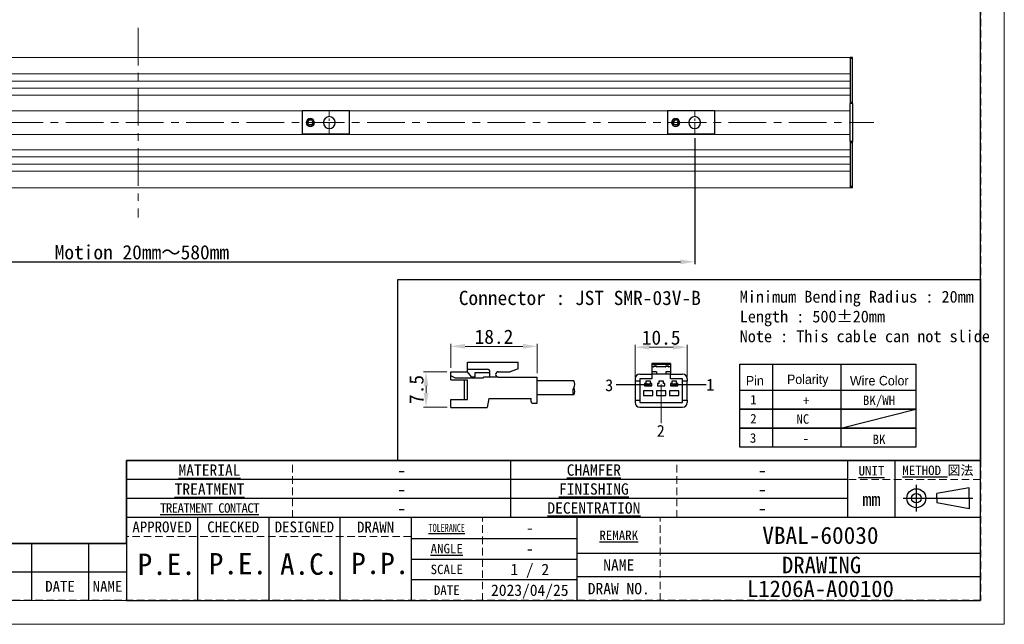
# Model space of a CAD drawing. Header units: millimetres. Extents: x -201 to 202, y 143 to 428.
# Tile 2 of 8: x -6 to 202, y 143 to 270. Entities that reach past the tile are written whole.
import ezdxf
from ezdxf.enums import TextEntityAlignment as Align

# ---------------------------------------------------------------- set-up
doc = ezdxf.new("R2010")
doc.units = ezdxf.units.MM
doc.header["$LTSCALE"] = 0.25
for name, pattern in [('CENTER', [50.8, 31.75, -6.35, 6.35, -6.35]), ('DASHED', [6, 3, -3]), ('HIDDEN', [9.525, 6.35, -3.175])]:
    doc.linetypes.add(name, pattern=pattern)
for name, color, linetype, lineweight in [('BASE', 7, 'Continuous', 20), ('CENTER', 1, 'CENTER', 15), ('DIMENSION', 6, 'Continuous', 9), ('TXT1', 5, 'Continuous', 15)]:
    doc.layers.add(name, color=color, linetype=linetype, lineweight=lineweight)
for name, color, linetype in [('CABLE 3P', 7, 'Continuous'), ('FORM', 7, 'Continuous'), ('LOCK NUT M6', 132, 'Continuous'), ('SIDE PANEL1', 1, 'Continuous')]:
    doc.layers.add(name, color=color, linetype=linetype)
doc.layers.add('EMPTY LINE', color=252, linetype='Continuous', lineweight=0, plot=False)
doc.styles.add('(TNK)aSS', font='txt', dxfattribs={"width": 0.75, "oblique": 15, "height": 3.5})
doc.styles.get("Standard").update_dxf_attribs({"font": 'arial.ttf'})
doc.styles.add('takachi1', font='txt', dxfattribs={"height": 2.5})
doc.styles.add('VS Standard', font='msgothic.ttc', dxfattribs={"height": 3})
doc.styles.add('VS Standard(小)', font='txt', dxfattribs={"height": 2.4})
doc.dimstyles.new('TMIZO', dxfattribs={"dimscale": 0, "dimtxt": 3.5, "dimasz": 3, "dimexe": 0.5, "dimexo": 0.8, "dimgap": 0.5, "dimtad": 3, "dimtoh": 1, "dimdec": 1, "dimrnd": 0.005, "dimdsep": 46, "dimtxsty": '(TNK)aSS', "dimcen": 0, "dimclrd": 5, "dimclre": 5, "dimclrt": 5, "dimaunit": 1, "dimadec": 0, "dimazin": 2, "dimtfac": 1, "dimtdec": 1, "dimtmove": 0, "dimatfit": 3, "dimfxl": 1, "dimtzin": 0, "dimlwd": -1, "dimlwe": -1, "dimarcsym": 0})
doc.dimstyles.new('VS Standard x1', dxfattribs={"dimtxt": 3, "dimasz": 3, "dimexe": 0.5, "dimexo": 0.8, "dimgap": 0.5, "dimtad": 3, "dimrnd": 0.0001, "dimzin": 9, "dimdsep": 46, "dimtxsty": 'VS Standard', "dimcen": 0, "dimaunit": 1, "dimadec": 0, "dimazin": 2, "dimtfac": 1, "dimtmove": 0, "dimatfit": 2, "dimfxl": 1, "dimtolj": 1, "dimtzin": 0, "dimarcsym": 0})

# ---------------------------------------------------------------- blocks, each defined once
blk = doc.blocks.new('表題欄金物用_ver2.0.0')
at = {"layer": 'FORM', "color": 0}
for p, q in [((-11, 40.5), (-191, 40.5)), ((-191, 40.5), (-191, 28.5)), ((-110, 28.49), (-110, 40.5)), ((-39, 28.49), (-39, 40.49)), ((-29, 28.49), (-29, 40.49)), ((-11, 28.5), (-11, 40.5)), ((-39, 36.5), (-191, 36.5)), ((-24.54, 35.38), (-24.54, 29.78)), ((-13.42, 34.8), (-20.21, 33.59)), ((-20.21, 32.58), (-20.21, 33.59)), ((-13.42, 32.58), (-13.42, 34.8)), ((-39, 32.5), (-191, 32.5)), ((-27.34, 32.58), (-12.62, 32.58)), ((-20.21, 32.58), (-20.21, 31.57)), ((-13.42, 30.35), (-20.21, 31.57)), ((-13.42, 32.58), (-13.42, 30.35)), ((-11, 28.5), (-191, 28.5)), ((-191, 28.5), (-191, 11)), ((-176, 28.5), (-176, 11)), ((-161, 28.5), (-161, 11)), ((-146, 28.5), (-146, 11)), ((-131, 28.5), (-131, 11)), ((-96, 11), (-96, 28.5)), ((-11, 11), (-11, 28.5)), ((-211, 23), (-272, 23)), ((-211, 23), (-211, 17)), ((-199, 23), (-211, 23)), ((-199, 23), (-199, 17)), ((-191, 23), (-199, 23)), ((-131, 24.12), (-96, 24.12)), ((-96, 21), (-11, 21)), ((-131, 19.75), (-96, 19.75)), ((-211, 17), (-272, 17)), ((-211, 17), (-211, 11)), ((-199, 17), (-211, 17)), ((-199, 17), (-199, 11)), ((-191, 17), (-199, 17)), ((-96, 15.38), (-131, 15.38)), ((-11, 16), (-96, 16)), ((-191, 11), (-11, 11))]:
    blk.add_line(p, q, dxfattribs=at)
at = {"layer": 'FORM', "color": 0, "linetype": 'HIDDEN', "lineweight": 9}
for p, q in [((-156, 28.49), (-156, 40.49)), ((-75, 28.49), (-75, 40.49)), ((-11, 36.5), (-39, 36.5)), ((-116, 11), (-116, 28.5)), ((-78.5, 11), (-78.5, 28.5)), ((-131, 24.5), (-191, 24.5))]:
    blk.add_line(p, q, dxfattribs=at)
at = {"layer": 'FORM', "color": 0, "lineweight": 15}
blk.add_line((-191, 11), (-286, 11), dxfattribs=at)
at = {"layer": 'FORM', "color": 0}
for radius in [2, 1]:
    blk.add_circle((-24.54, 32.58), radius, dxfattribs=at)
at = {"layer": 'FORM', "color": 0, "attachment_point": 5}
for s, insert, char_height, width, style in [('{\\LMATERIAL}', (-173.5, 38.5), 2.4, 36.5, 'VS Standard(小)'), ('{\\LCHAMFER}   ', (-92.5, 38.5), 2.4, 35, 'VS Standard(小)'), ('{\\LMETHOD} 図法', (-20, 38.35), 2, 20, 'VS Standard'), ('{\\LUNIT}', (-34, 38.35), 2, 20, 'VS Standard'), ('{\\LTREATMENT}', (-173.5, 34.5), 2.4, 36.5, 'VS Standard(小)'), ('{\\LFINISHING}', (-92.5, 34.5), 2.4, 35, 'VS Standard(小)'), ('mm', (-34, 32.35), 2.8, 20, 'VS Standard'), ('{\\T0.9;\\LTREATMENT CONTACT}', (-173.5, 30.5), 2, 36.5, 'VS Standard(小)'), ('{\\LDECENTRATION} ', (-92.5, 30.5), 2.4, 35, 'VS Standard(小)'), ('{\\fＭＳ ゴシック|b0|i0|c128|p49;APPROVED}', (-183.5, 26.5), 2.3, 15, 'VS Standard'), ('{\\fＭＳ ゴシック|b0|i0|c128|p49;CHECKED}', (-168.5, 26.5), 2.3, 15, 'VS Standard'), ('{\\fＭＳ ゴシック|b0|i0|c128|p49;DESIGNED}', (-153.5, 26.5), 2.3, 15, 'VS Standard'), ('{\\fＭＳ ゴシック|b0|i0|c128|p49;DRAWN}', (-138.5, 26.5), 2.3, 15, 'VS Standard'), ('{\\W0.7;\\LTOLERANCE\\l }', (-123.5, 26.31), 1.7, 20, 'VS Standard(小)'), ('{\\LANGLE}', (-123.5, 21.94), 2, 14.9784, 'VS Standard(小)'), ('SCALE', (-123.5, 17.56), 2, 15, 'VS Standard(小)'), ('{\\fＭＳ ゴシック|b0|i0|c128|p49;NAME}', (-87.25, 18.5), 2.4, 15, 'VS Standard(小)'), ('{\\fＭＳ ゴシック|b0|i0|c128|p49;DRAW NO.}', (-87.25, 13.5), 2.4, 15, 'VS Standard(小)'), ('{\\fMS Gothic|b0|i0|c128|p49;DATE}', (-204.99, 14), 2.3, 12, 'VS Standard'), ('NAME', (-195, 14), 2.3, 8, 'VS Standard'), ('{\\fＭＳ ゴシック|b0|i0|c128|p49;DATE}', (-123.5, 13.19), 2, 15, 'VS Standard(小)')]:
    blk.add_mtext(s, dxfattribs=dict(at, insert=insert, char_height=char_height, width=width, style=style))
at = {"layer": 'FORM', "color": 0, "insert": (-87.25, 24.75), "char_height": 2, "width": 16, "attachment_point": 5, "line_spacing_factor": 0.8, "style": 'VS Standard'}
blk.add_mtext('\\pxsm0.9;{\\LREMARK}   ', dxfattribs=at)
at = {"layer": 'FORM', "color": 0}
for tag, height, style, p in [('材料', 2.8, 'VS Standard', (-133, 38.5)), ('一般面取', 2.8, 'VS Standard', (-57, 38.5)), ('処理', 2.8, 'VS Standard', (-133, 34.5)), ('仕上', 2.8, 'VS Standard', (-57, 34.5)), ('処理接点', 2.8, 'VS Standard', (-133, 30.5)), ('偏芯', 2.8, 'VS Standard', (-57, 30.5)), ('一般公差', 2.4, 'VS Standard(小)', (-106, 26.31)), ('適用（機種名）', 3.6, 'VS Standard', (-44.75, 24.75)), ('角度', 2.4, 'VS Standard(小)', (-106, 21.94)), ('SCALE', 2.4, 'VS Standard(小)', (-106, 17.56)), ('NAME', 3.5, 'VS Standard', (-44.75, 18.5)), ('DRAW_NO.', 3.5, 'VS Standard', (-44.75, 13.5)), ('DATE', 2.4, 'VS Standard(小)', (-106, 13.19))]:
    blk.add_attdef(tag, text='', height=height, dxfattribs=dict(at, style=style)).set_placement(p, align=Align.MIDDLE_CENTER)
at = {"layer": 'FORM', "color": 0, "style": 'VS Standard'}
for tag, p in [('APPROVED', (-182.5, 15.06)), ('CHECKED', (-167.5, 15.18)), ('DESIGNED', (-152.5, 15.09)), ('DRAWN', (-137.5, 15.23))]:
    blk.add_attdef(tag, text='', height=4.5, dxfattribs=at).set_placement(p, align=Align.BOTTOM_CENTER)
blk = doc.blocks.new('*D84')
at = {"layer": 'Defpoints', "color": 0}
for p in [(134.68, 201.16), (123.68, 193.99), (134.68, 193.99)]:
    blk.add_point(p, dxfattribs=at)
at = {"layer": 'DIMENSION', "color": 0}
for p, q in [((123.68, 194.79), (123.68, 201.66)), ((134.68, 194.79), (134.68, 201.66)), ((126.68, 201.16), (131.68, 201.16))]:
    blk.add_line(p, q, dxfattribs=at)
for points in [[(126.68, 201.66), (126.68, 200.66), (123.68, 201.16)], [(131.68, 200.66), (131.68, 201.66), (134.68, 201.16)]]:
    blk.add_solid(points, dxfattribs=at)
at = {"layer": 'DIMENSION', "color": 0, "insert": (129.18, 203.16), "char_height": 3, "attachment_point": 5, "style": 'VS Standard'}
blk.add_mtext('10.5', dxfattribs=at)
blk = doc.blocks.new('*D85')
at = {"layer": 'Defpoints', "color": 0}
for p in [(84.85, 196), (79.63, 188.51), (84.87, 188.51)]:
    blk.add_point(p, dxfattribs=at)
at = {"layer": 'DIMENSION', "color": 0}
for p, q in [((84.05, 196), (79.13, 196)), ((79.63, 193), (79.63, 191.51)), ((84.07, 188.51), (79.13, 188.51))]:
    blk.add_line(p, q, dxfattribs=at)
for points in [[(80.13, 193), (79.13, 193), (79.63, 196)], [(79.13, 191.51), (80.13, 191.51), (79.63, 188.51)]]:
    blk.add_solid(points, dxfattribs=at)
at = {"layer": 'DIMENSION', "color": 0, "insert": (77.63, 192.25), "char_height": 3, "attachment_point": 5, "rotation": 90, "style": 'VS Standard'}
blk.add_mtext('7.5', dxfattribs=at)
blk = doc.blocks.new('*D86')
at = {"layer": 'Defpoints', "color": 0}
for p in [(103.06, 201.34), (84.85, 195.98), (103.06, 194.86)]:
    blk.add_point(p, dxfattribs=at)
at = {"layer": 'DIMENSION', "color": 0}
for p, q in [((84.85, 196.78), (84.85, 201.84)), ((87.85, 201.34), (100.06, 201.34)), ((103.06, 195.66), (103.06, 201.84))]:
    blk.add_line(p, q, dxfattribs=at)
for points in [[(87.85, 201.84), (87.85, 200.84), (84.85, 201.34)], [(100.06, 200.84), (100.06, 201.84), (103.06, 201.34)]]:
    blk.add_solid(points, dxfattribs=at)
at = {"layer": 'DIMENSION', "color": 0, "insert": (93.95, 203.34), "char_height": 3, "attachment_point": 5, "style": 'VS Standard'}
blk.add_mtext('18.2', dxfattribs=at)
blk = doc.blocks.new('*D212')
at = {"layer": 'Defpoints', "color": 0}
for p in [(-96.75, 246), (136.25, 246), (136.25, 219.15)]:
    blk.add_point(p, dxfattribs=at)
at = {"layer": 'DIMENSION', "color": 0, "lineweight": -2}
for p, q in [((-96.75, 245.2), (-96.75, 218.65)), ((136.25, 245.2), (136.25, 218.65)), ((-93.75, 219.15), (133.25, 219.15))]:
    blk.add_line(p, q, dxfattribs=at)
at = {"layer": 'DIMENSION', "color": 0}
for points in [[(-93.75, 219.65), (-93.75, 218.65), (-96.75, 219.15)], [(133.25, 218.65), (133.25, 219.65), (136.25, 219.15)]]:
    blk.add_solid(points, dxfattribs=at)
at = {"layer": 'DIMENSION', "color": 0, "insert": (19.75, 221.15), "char_height": 3, "attachment_point": 5, "style": 'VS Standard'}
blk.add_mtext('\\A1;\\C6;Motion 20mm～580mm', dxfattribs=at)

msp = doc.modelspace()

# ---------------------------------------------------------------- linework, layer by layer
at = {"layer": 'BASE', "color": 7}
for p, q in [((-131, 262.25), (169, 262.25)), ((169, 234.75), (169, 262.25)), ((-131, 258.75), (169, 258.75)), ((-131, 257.25), (169, 257.25)), ((-131, 255.75), (169, 255.75)), ((-131, 254.25), (169, 254.25)), ((-131, 251), (169, 251)), ((-131, 246), (169, 246)), ((-131, 242.75), (169, 242.75)), ((-131, 241.25), (169, 241.25)), ((-131, 239.75), (169, 239.75)), ((-131, 238.25), (169, 238.25)), ((-131, 234.75), (169, 234.75))]:
    msp.add_line(p, q, dxfattribs=at)
at = {"layer": 'CABLE 3P'}
for p, q in [((88.3742, 197.9786), (99.0742, 197.9786)), ((88.3742, 195.9786), (88.3742, 197.9786)), ((88.3742, 197.9786), (99.0742, 197.9786)), ((88.3742, 195.9786), (88.3742, 197.9786)), ((99.0742, 196.5832), (99.0742, 197.9786)), ((131.1842, 197.7381), (127.1842, 197.7381)), ((127.1842, 197.7381), (127.1842, 197.5089)), ((131.1842, 197.5089), (127.1842, 197.5089)), ((127.1842, 197.5089), (127.1842, 196.9881)), ((127.7842, 197.1881), (127.6842, 197.0881)), ((127.7842, 197.1972), (127.7842, 197.1881)), ((127.7842, 197.1972), (128.0842, 197.1972)), ((127.7842, 197.1881), (128.0842, 197.1881)), ((128.0842, 197.1972), (128.0842, 197.1881)), ((128.0842, 197.1881), (128.1842, 197.0881)), ((130.2842, 197.1881), (130.1842, 197.0881)), ((130.2842, 197.1972), (130.2842, 197.1881)), ((130.2842, 197.1972), (130.5842, 197.1972)), ((130.2842, 197.1881), (130.5842, 197.1881)), ((130.5842, 197.1972), (130.5842, 197.1881)), ((130.5842, 197.1881), (130.6842, 197.0881)), ((131.1842, 197.7381), (131.1842, 197.5089)), ((131.1842, 197.5089), (131.1842, 196.9881)), ((84.851, 194.2916), (84.851, 195.9786)), ((84.851, 195.9786), (88.3742, 195.9786)), ((84.851, 194.2916), (84.851, 195.9786)), ((84.851, 195.9786), (88.3742, 195.9786)), ((85.6899, 194.7015), (84.851, 195.0927)), ((85.6899, 194.7015), (84.851, 195.0927)), ((88.3742, 196.5079), (92.6074, 196.5079)), ((88.3742, 196.5079), (92.6074, 196.5079)), ((89.2077, 194.9259), (88.3742, 195.9786)), ((89.2077, 194.9259), (88.3742, 195.9786)), ((89.9722, 194.9259), (89.9722, 195.7978)), ((89.9722, 195.7978), (93.0974, 195.7978)), ((89.9722, 194.9259), (89.9722, 195.7978)), ((89.9722, 195.7978), (93.0974, 195.7978)), ((93.0974, 194.8505), (93.0974, 196.0045)), ((93.0974, 194.8505), (93.0974, 196.0045)), ((94.8476, 195.9786), (97.3459, 195.9786)), ((94.8476, 195.9786), (97.3459, 195.9786)), ((99.0742, 196.5832), (97.3459, 195.9786)), ((99.0742, 196.5832), (97.3459, 195.9786)), ((124.6842, 195.4881), (127.1842, 195.4881)), ((127.6842, 196.9881), (127.1842, 196.9881)), ((127.1842, 196.9881), (127.1842, 195.9881)), ((128.1842, 195.9881), (127.1842, 195.9881)), ((127.1842, 195.9881), (127.1842, 195.4881)), ((127.1842, 195.4881), (127.1842, 194.4881)), ((128.1842, 195.4881), (127.1842, 195.4881)), ((127.5842, 196.9881), (127.5842, 196.9972)), ((127.6842, 197.0881), (127.6842, 196.9881)), ((128.1842, 197.0881), (127.6842, 197.0881)), ((128.1842, 197.0881), (128.1842, 196.9881)), ((130.1842, 196.9881), (128.1842, 196.9881)), ((128.1842, 195.9881), (128.1842, 195.4881)), ((130.1842, 195.4881), (128.1842, 195.4881)), ((128.2842, 196.9972), (128.2842, 196.9881)), ((130.0842, 196.9881), (130.0842, 196.9972)), ((130.1842, 197.0881), (130.1842, 196.9881)), ((130.6842, 197.0881), (130.1842, 197.0881)), ((131.1842, 195.9881), (130.1842, 195.9881)), ((130.1842, 195.9881), (130.1842, 195.4881)), ((131.1842, 195.4881), (130.1842, 195.4881)), ((130.6842, 197.0881), (130.6842, 196.9881)), ((131.1842, 196.9881), (130.6842, 196.9881)), ((130.7842, 196.9972), (130.7842, 196.9881)), ((131.1842, 196.9881), (131.1842, 195.9881)), ((131.1842, 195.9881), (131.1842, 195.4881)), ((131.1842, 194.4881), (131.1842, 195.4881)), ((131.1842, 195.4881), (133.6842, 195.4881)), ((84.851, 194.2916), (88.3742, 194.2916)), ((84.851, 194.2916), (88.3742, 194.2916)), ((85.6899, 194.7015), (91.711, 194.7015)), ((85.6899, 194.7015), (91.711, 194.7015)), ((87.7218, 190.0996), (87.7218, 194.2916)), ((87.7218, 190.0996), (87.7218, 194.2916)), ((88.3742, 190.0996), (88.3742, 194.2916)), ((88.3742, 190.0996), (88.3742, 194.2916)), ((89.2077, 194.9259), (89.9722, 194.9259)), ((89.2077, 194.9259), (89.9722, 194.9259)), ((94.8476, 194.8505), (91.711, 194.8505)), ((91.711, 194.7015), (91.711, 194.8505)), ((94.8476, 194.8505), (91.711, 194.8505)), ((91.711, 194.7015), (91.711, 194.8505)), ((94.8476, 194.8505), (103.051, 194.8505)), ((94.8476, 194.8505), (103.051, 194.8505)), ((103.051, 189.3505), (103.051, 194.8505)), ((103.051, 189.3505), (103.051, 194.8505)), ((110.7651, 194.1005), (103.051, 194.1005)), ((126.3144, 193.2381), (119.6761, 193.2381)), ((123.6842, 194.4881), (123.6842, 193.9881)), ((124.6842, 193.9881), (123.6842, 193.9881)), ((123.6842, 193.9881), (123.6842, 189.9881)), ((124.6842, 194.4881), (124.6842, 193.9881)), ((127.1842, 194.4881), (124.6842, 194.4881)), ((124.6842, 193.9881), (124.6842, 189.9881)), ((125.9342, 193.4881), (125.6842, 193.4881)), ((125.6842, 193.4881), (125.6842, 192.9881)), ((125.6842, 192.9881), (127.1842, 192.9881)), ((125.8092, 193.0381), (125.8092, 193.4381)), ((125.8092, 193.4381), (126.2842, 193.4381)), ((126.2842, 193.0381), (125.8092, 193.0381)), ((126.9342, 193.9881), (125.9342, 193.9881)), ((125.9342, 193.9881), (125.9342, 193.4881)), ((126.2842, 193.4381), (126.1842, 193.3381)), ((126.3842, 193.3381), (126.1842, 193.3381)), ((126.1842, 193.1381), (126.1842, 193.3381)), ((126.1842, 193.1381), (126.3842, 193.1381)), ((126.1842, 193.1381), (126.2842, 193.0381)), ((126.2842, 193.4381), (126.4342, 193.4381)), ((126.4342, 193.0381), (126.2842, 193.0381)), ((126.4342, 193.4144), (126.3842, 193.3381)), ((126.3842, 193.3381), (126.3842, 193.1381)), ((126.3842, 193.1381), (126.4342, 193.0618)), ((126.4342, 193.4381), (126.4342, 193.4144)), ((126.4342, 193.4381), (126.5842, 193.4381)), ((126.4842, 193.3381), (126.4342, 193.4144)), ((126.4342, 193.0618), (126.4842, 193.1381)), ((126.4342, 193.0618), (126.4342, 193.0381)), ((126.5842, 193.0381), (126.4342, 193.0381)), ((126.4842, 193.1381), (126.4842, 193.3381)), ((126.6842, 193.3381), (126.4842, 193.3381)), ((126.4842, 193.1381), (126.6842, 193.1381)), ((126.6842, 193.3381), (126.5842, 193.4381)), ((126.5842, 193.4381), (127.0592, 193.4381)), ((126.5842, 193.0381), (126.6842, 193.1381)), ((127.0592, 193.0381), (126.5842, 193.0381)), ((126.6842, 193.3381), (126.6842, 193.1381)), ((126.9342, 193.4881), (126.9342, 193.9881)), ((127.1842, 193.4881), (126.9342, 193.4881)), ((127.0592, 193.4381), (127.0592, 193.0381)), ((127.1842, 192.9881), (127.1842, 193.4881)), ((128.4342, 193.4881), (128.4342, 192.9881)), ((128.6842, 193.4881), (128.4342, 193.4881)), ((128.4342, 192.9881), (129.9342, 192.9881)), ((128.6842, 193.9881), (128.6842, 193.4881)), ((129.6842, 193.9881), (128.6842, 193.9881)), ((129.6842, 193.4881), (129.6842, 193.9881)), ((129.9342, 193.4881), (129.6842, 193.4881)), ((129.9342, 192.9881), (129.9342, 193.4881)), ((133.6842, 194.4881), (131.1842, 194.4881)), ((131.4342, 193.4881), (131.1842, 193.4881)), ((131.1842, 193.4881), (131.1842, 192.9881)), ((131.1842, 192.9881), (132.6842, 192.9881)), ((131.3092, 193.0381), (131.3092, 193.4381)), ((131.3092, 193.4381), (131.7842, 193.4381)), ((131.7842, 193.0381), (131.3092, 193.0381)), ((132.4342, 193.9881), (131.4342, 193.9881)), ((131.4342, 193.9881), (131.4342, 193.4881)), ((131.7842, 193.4381), (131.6842, 193.3381)), ((131.8842, 193.3381), (131.6842, 193.3381)), ((131.6842, 193.1381), (131.6842, 193.3381)), ((131.6842, 193.1381), (131.8842, 193.1381)), ((131.6842, 193.1381), (131.7842, 193.0381)), ((131.7842, 193.4381), (131.9342, 193.4381)), ((131.9342, 193.0381), (131.7842, 193.0381)), ((131.9342, 193.4144), (131.8842, 193.3381)), ((131.8842, 193.3381), (131.8842, 193.1381)), ((131.8842, 193.1381), (131.9342, 193.0618)), ((131.9342, 193.4381), (131.9342, 193.4144)), ((131.9342, 193.4381), (132.0842, 193.4381)), ((131.9842, 193.3381), (131.9342, 193.4144)), ((131.9342, 193.0618), (131.9842, 193.1381)), ((131.9342, 193.0618), (131.9342, 193.0381)), ((132.0842, 193.0381), (131.9342, 193.0381)), ((131.9842, 193.1381), (131.9842, 193.3381)), ((132.1842, 193.3381), (131.9842, 193.3381)), ((131.9842, 193.1381), (132.1842, 193.1381)), ((138.6881, 193.2381), (132.0498, 193.2381)), ((132.1842, 193.3381), (132.0842, 193.4381)), ((132.0842, 193.4381), (132.5592, 193.4381)), ((132.0842, 193.0381), (132.1842, 193.1381)), ((132.5592, 193.0381), (132.0842, 193.0381)), ((132.1842, 193.3381), (132.1842, 193.1381)), ((132.4342, 193.4881), (132.4342, 193.9881)), ((132.6842, 193.4881), (132.4342, 193.4881)), ((132.5592, 193.4381), (132.5592, 193.0381)), ((132.6842, 192.9881), (132.6842, 193.4881)), ((133.6842, 193.9881), (133.6842, 194.4881)), ((134.6842, 193.9881), (133.6842, 193.9881)), ((133.6842, 189.9881), (133.6842, 193.9881)), ((134.6842, 194.4881), (134.6842, 193.9881)), ((134.6842, 189.9881), (134.6842, 193.9881)), ((110.7651, 191.1005), (103.051, 191.1005)), ((127.4342, 191.9881), (125.4342, 191.9881)), ((125.4342, 191.9881), (125.4342, 190.9881)), ((125.4342, 190.9881), (127.4342, 190.9881)), ((127.4342, 190.9881), (127.4342, 191.9881)), ((130.1842, 191.9881), (128.1842, 191.9881)), ((128.1842, 191.9881), (128.1842, 190.9881)), ((128.1842, 190.9881), (130.1842, 190.9881)), ((130.1842, 190.9881), (130.1842, 191.9881)), ((130.9342, 191.9881), (130.9342, 190.9881)), ((132.9342, 191.9881), (130.9342, 191.9881)), ((130.9342, 190.9881), (132.9342, 190.9881)), ((132.9342, 190.9881), (132.9342, 191.9881)), ((84.851, 188.4786), (84.851, 190.0996)), ((84.851, 190.0996), (88.3742, 190.0996)), ((84.851, 188.4786), (84.851, 190.0996)), ((84.851, 190.0996), (88.3742, 190.0996)), ((92.851, 190.3505), (92.551, 188.4786)), ((92.851, 190.3505), (101.7959, 190.3505)), ((92.851, 190.3505), (101.7959, 190.3505)), ((101.7959, 189.6505), (101.7959, 190.3505)), ((101.7959, 189.6505), (101.7959, 190.3505)), ((102.0959, 189.3505), (103.051, 189.3505)), ((102.0959, 189.3505), (103.051, 189.3505)), ((123.6842, 189.9881), (124.6842, 189.9881)), ((123.6842, 189.9881), (123.6842, 189.4881)), ((124.6842, 189.9881), (124.6842, 189.4881)), ((124.6842, 189.4881), (133.6842, 189.4881)), ((133.6842, 189.9881), (134.6842, 189.9881)), ((133.6842, 189.4881), (133.6842, 189.9881)), ((134.6842, 189.9881), (134.6842, 189.4881)), ((84.851, 188.4786), (92.551, 188.4786)), ((84.851, 188.4786), (92.551, 188.4786)), ((124.6842, 188.4881), (133.6842, 188.4881))]:
    msp.add_line(p, q, dxfattribs=at)
for centre, radius, start, end in [((127.7842, 196.9972), 0.2, 90, 180), ((128.0842, 196.9972), 0.2, 0, 90), ((130.2842, 196.9972), 0.2, 90, 180), ((130.5842, 196.9972), 0.2, 0, 90), ((92.5939, 196.0045), 0.5035, 0, 91.535232), ((92.5939, 196.0045), 0.5035, 0, 91.535232), ((94.8476, 195.4146), 0.5641, 90, 270), ((94.8476, 195.4146), 0.5641, 90, 270), ((124.6842, 194.4881), 1, 90, 180), ((127.5886, 197.0928), 0.0958, 267.402573, 357.142919), ((128.2799, 197.0928), 0.0958, 182.857163, 272.597478), ((130.0886, 197.0928), 0.0958, 267.402651, 357.142841), ((130.7799, 197.0928), 0.0958, 182.857274, 272.597233), ((133.6842, 194.4881), 1, 0, 90), ((109.5651, 193.3505), 1.4151, 327.994617, 32.005383), ((111.9651, 191.8505), 1.4151, 147.994617, 212.005383), ((109.5651, 191.8505), 1.4151, 327.994617, 32.005383), ((102.0959, 189.6505), 0.3, 180, 270), ((102.0959, 189.6505), 0.3, 180, 270), ((124.6842, 189.4881), 1, 180, 270), ((133.6842, 189.4881), 1, 270, 0)]:
    msp.add_arc(centre, radius, start, end, dxfattribs=at)
at = {"layer": 'CENTER'}
for p, q in [((19, 268.5), (19, 228.5)), ((-136, 248.5), (174, 248.5))]:
    msp.add_line(p, q, dxfattribs=at)
at = {"layer": 'CENTER', "ltscale": 0.3}
for p, q in [((59.25, 246), (59.25, 251)), ((136.25, 246), (136.25, 251)), ((56.75, 248.5), (61.75, 248.5)), ((133.75, 248.5), (138.75, 248.5))]:
    msp.add_line(p, q, dxfattribs=at)
at = {"layer": 'DIMENSION'}
msp.add_line((129.1569, 193.2711), (129.1569, 185.1552), dxfattribs=at)
at = {"layer": 'EMPTY LINE'}
for p, q in [((201.5, 142.75), (201.5, 427.75)), ((-201.5, 142.75), (201.5, 142.75))]:
    msp.add_line(p, q, dxfattribs=at)
at = {"layer": 'FORM'}
for p, q in [((145.7445, 197.6145), (182.8359, 197.6145)), ((145.7445, 192.0883), (145.7445, 197.6145)), ((152.6812, 197.6145), (152.6812, 180.0883)), ((167.0331, 197.6145), (167.0331, 180.0883)), ((182.8359, 197.6145), (182.8359, 180.0883)), ((167.0331, 184.0883), (182.8359, 188.0883))]:
    msp.add_line(p, q, dxfattribs=at)
at = {"layer": 'FORM', "linetype": 'HIDDEN'}
msp.add_lwpolyline([(-196.5, 422.75), (196.5, 422.75), (196.5, 147.75), (-196.5, 147.75)], close=True, dxfattribs=at)
at = {"layer": 'FORM'}
for points in [[(-196.5, 422.75), (-196.5, 147.75), (-78.5, 147.75), (-78.5, 159.75), (16.5, 159.75), (16.5, 177.25), (196.5, 177.25), (196.5, 422.75), (-196.5, 422.75)], [(73.6918, 215.458), (196.5, 215.458), (196.5, 177.25), (73.6918, 177.25)]]:
    msp.add_lwpolyline(points, close=True, dxfattribs=at)
for points in [[(182.8359, 188.0883), (145.7445, 188.0883), (145.7445, 192.0883), (182.8359, 192.0883)], [(182.8359, 184.0883), (145.7445, 184.0883), (145.7445, 188.0883), (182.8359, 188.0883)], [(182.8359, 180.0883), (145.7445, 180.0883), (145.7445, 184.0883), (182.8359, 184.0883)]]:
    msp.add_lwpolyline(points, dxfattribs=at)
at = {"layer": 'LOCK NUT M6', "color": 7, "linetype": 'Continuous'}
for p, q in [((53.5, 251), (53.5, 250.95)), ((63.5, 250.95), (53.5, 250.95)), ((53.5, 250.95), (53.5, 246.05)), ((63.5, 250.95), (63.5, 251)), ((63.5, 246.05), (63.5, 250.95)), ((130.5, 251), (130.5, 250.95)), ((140.5, 250.95), (130.5, 250.95)), ((130.5, 250.95), (130.5, 246.05)), ((140.5, 250.95), (140.5, 251)), ((140.5, 246.05), (140.5, 250.95)), ((63.5, 246.05), (53.5, 246.05)), ((53.5, 246.05), (53.5, 246)), ((63.5, 246), (63.5, 246.05)), ((140.5, 246.05), (130.5, 246.05)), ((130.5, 246.05), (130.5, 246)), ((140.5, 246), (140.5, 246.05))]:
    msp.add_line(p, q, dxfattribs=at)
at = {"layer": 'LOCK NUT M6', "color": 7, "linetype": 'DASHED'}
for p, q in [((63.5, 250.95), (53.5, 250.95)), ((140.5, 250.95), (130.5, 250.95)), ((63.5, 246.05), (53.5, 246.05)), ((140.5, 246.05), (130.5, 246.05))]:
    msp.add_line(p, q, dxfattribs=at)
at = {"layer": 'LOCK NUT M6', "color": 7}
for p, q in [((54.9613, 249), (54.6726, 248.5)), ((54.9613, 248), (54.6726, 248.5)), ((55.5387, 249), (54.9613, 249)), ((55.5387, 248), (54.9613, 248)), ((55.5387, 249), (55.8274, 248.5)), ((55.5387, 248), (55.8274, 248.5)), ((131.9613, 249), (131.6726, 248.5)), ((131.9613, 248), (131.6726, 248.5)), ((132.5387, 249), (131.9613, 249)), ((132.5387, 248), (131.9613, 248)), ((132.5387, 249), (132.8274, 248.5)), ((132.5387, 248), (132.8274, 248.5))]:
    msp.add_line(p, q, dxfattribs=at)
for centre in [(55.25, 248.5), (132.25, 248.5)]:
    msp.add_circle(centre, 0.805, dxfattribs=at)
at = {"layer": 'LOCK NUT M6', "color": 7, "linetype": 'Continuous'}
for centre, radius, start, end in [((55.25, 248.5), 0.825, 90, 270), ((55.25, 248.5), 0.825, 270, 90), ((59.25, 248.5), 1.25, 90, 270), ((59.25, 248.5), 1.25, 270, 90), ((132.25, 248.5), 0.825, 90, 270), ((132.25, 248.5), 0.825, 270, 90), ((136.25, 248.5), 1.25, 90, 270), ((136.25, 248.5), 1.25, 270, 90)]:
    msp.add_arc(centre, radius, start, end, dxfattribs=at)
at = {"layer": 'SIDE PANEL1', "color": 7}
for p, q in [((169.5, 262.25), (169, 262.25)), ((169, 262.25), (169, 262)), ((169, 262), (169, 252.75)), ((169.5, 262), (169, 262)), ((169.5, 262), (169.5, 262.25)), ((169.5, 252.75), (169.5, 262)), ((169, 252.75), (169, 252.5)), ((169.5, 252.75), (169, 252.75)), ((169, 244.5), (169, 252.5)), ((169.5, 252.5), (169, 252.5)), ((169.5, 252.5), (169.5, 252.75)), ((169.5, 252.5), (169.5, 244.5)), ((169, 244.5), (169, 244.25)), ((169.5, 244.5), (169, 244.5)), ((169, 244.25), (169, 235)), ((169.5, 244.25), (169, 244.25)), ((169.5, 244.25), (169.5, 244.5)), ((169.5, 235), (169.5, 244.25)), ((169, 235), (169, 234.75)), ((169.5, 235), (169, 235)), ((169.5, 234.75), (169, 234.75)), ((169.5, 234.75), (169.5, 235))]:
    msp.add_line(p, q, dxfattribs=at)

# ---------------------------------------------------------------- block references
at = {"layer": 'FORM'}
ref = msp.add_blockref('表題欄金物用_ver2.0.0', (207.5, 136.75), dxfattribs=at)
ref.add_attrib('材料', '-', dxfattribs={"layer": 'EMPTY LINE', "color": 0, "height": 2.8, "style": 'VS Standard'}).set_placement((74.5, 175.25), align=Align.MIDDLE_CENTER)
ref.add_attrib('処理', '-', dxfattribs={"color": 0, "height": 2.8, "style": 'VS Standard'}).set_placement((74.5, 171.25), align=Align.MIDDLE_CENTER)
ref.add_attrib('処理接点', '-', dxfattribs={"color": 0, "height": 2.8, "style": 'VS Standard'}).set_placement((74.5, 167.25), align=Align.MIDDLE_CENTER)
ref.add_attrib('一般面取', '-', dxfattribs={"color": 0, "height": 2.8, "style": 'VS Standard'}).set_placement((150.5, 175.2468), align=Align.MIDDLE_CENTER)
ref.add_attrib('仕上', '-', dxfattribs={"color": 0, "height": 2.8, "style": 'VS Standard'}).set_placement((150.5, 171.2468), align=Align.MIDDLE_CENTER)
ref.add_attrib('偏芯', '-', dxfattribs={"color": 0, "height": 2.8, "style": 'VS Standard'}).set_placement((150.5, 167.2468), align=Align.MIDDLE_CENTER)
ref.add_attrib('一般公差', '-', dxfattribs={"color": 0, "height": 2.4, "style": 'VS Standard(小)'}).set_placement((101.5, 163.0625), align=Align.MIDDLE_CENTER)
ref.add_attrib('角度', '-', dxfattribs={"color": 0, "height": 2.4, "style": 'VS Standard(小)'}).set_placement((101.5, 158.6875), align=Align.MIDDLE_CENTER)
ref.add_attrib('SCALE', '1 / 2', dxfattribs={"color": 0, "height": 2.4, "style": 'VS Standard(小)'}).set_placement((101.5, 154.3125), align=Align.MIDDLE_CENTER)
ref.add_attrib('DATE', '2023/04/25', dxfattribs={"color": 0, "height": 2.4, "style": 'VS Standard(小)'}).set_placement((101.5, 149.9375), align=Align.MIDDLE_CENTER)
ref.add_attrib('適用（機種名）', 'VBAL-60030', dxfattribs={"color": 0, "height": 3.6, "style": 'VS Standard'}).set_placement((162.75, 161.5), align=Align.MIDDLE_CENTER)
ref.add_attrib('NAME', 'DRAWING ', dxfattribs={"color": 0, "height": 3.5, "style": 'VS Standard'}).set_placement((164.1881, 155.25), align=Align.MIDDLE_CENTER)
ref.add_attrib('DRAW_NO.', 'L1206A-A00100', dxfattribs={"color": 0, "height": 3.5, "style": 'VS Standard'}).set_placement((162.75, 150.25), align=Align.MIDDLE_CENTER)
ref.add_attrib('DESIGNED', 'A.C.', dxfattribs={"color": 0, "height": 4.5, "style": 'VS Standard'}).set_placement((55, 151.8412), align=Align.BOTTOM_CENTER)
ref.add_attrib('DRAWN', 'P.P.', dxfattribs={"color": 0, "height": 4.5, "style": 'VS Standard'}).set_placement((69.9999, 151.985), align=Align.BOTTOM_CENTER)
ref.add_attrib('CHECKED', 'P.E.', dxfattribs={"color": 0, "height": 4.5, "style": 'VS Standard'}).set_placement((40, 151.9272), align=Align.BOTTOM_CENTER)
ref.add_attrib('APPROVED', 'P.E.', dxfattribs={"color": 0, "height": 4.5, "style": 'VS Standard'}).set_placement((25, 151.8117), align=Align.BOTTOM_CENTER)

# ---------------------------------------------------------------- texts
at = {"layer": 'DIMENSION', "style": 'takachi1'}
for s, p in [('3', (117.3825, 191.8971)), ('1', (138.6881, 191.9999)), ('2', (128.2512, 182.2775))]:
    msp.add_text(s, height=2.5, dxfattribs=at).set_placement(p)
at = {"layer": 'TXT1', "style": 'takachi1'}
msp.add_text('NC', height=2, dxfattribs=at).set_placement((157.6796, 185.029))
at = {"layer": 'TXT1', "attachment_point": 1, "style": 'VS Standard'}
for s, insert, char_height, width in [('Connector : JST SMR-03V-B', (86.5299, 213.0457), 3, 49.429299), ('Minimum Bending Radius : 20mm\\PLength : 500%%p20mm\\PNote : This cable can not slide', (145.7445, 213.0457), 2.5, 61.656869)]:
    msp.add_mtext(s, dxfattribs=dict(at, insert=insert, char_height=char_height, width=width))
at = {"layer": 'TXT1', "char_height": 2, "attachment_point": 5}
for s, insert, width in [('\\fMS PGothic|b0|i0|c128|p50;Pin', (148.9244, 194.0883), 8), ('\\fMS PGothic|b0|i0|c128|p50;Polarity', (160.0663, 194.0883), 28), ('\\fMS PGothic|b0|i0|c128|p50;Wire Color', (175.1448, 194.0883), 32), ('\\fＭＳ ゴシック|b0|i0;1', (148.6275, 190.0883), 8), ('\\fMS Gothic|b0|i0|c128|p49;+', (159.7466, 189.8914), 28), ('\\fMS Gothic|b0|i0|c128|p49;BK/WH', (175.1019, 189.7205), 32), ('\\fＭＳ ゴシック|b0|i0;2', (148.6275, 186.0883), 8), ('\\fＭＳ ゴシック|b0|i0;3\\P', (148.5559, 182.0035), 8), ('\\fMS Gothic|b0|i0|c128|p49;BK', (175.1019, 181.7205), 32), ('\\fMS Gothic|b0|i0|c128|p49;-', (159.6584, 181.9428), 28)]:
    msp.add_mtext(s, dxfattribs=dict(at, insert=insert, width=width))

# ---------------------------------------------------------------- dimensions: what is measured, and where the dimension line sits
at = {"layer": 'DIMENSION'}
dim = msp.add_linear_dim(base=(136.25, 219.1499), p1=(-96.75, 246), p2=(136.25, 246), text='\\C6;Motion 20mm～580mm', dimstyle='VS Standard x1', dxfattribs=at)
dim.commit()
dim.dimension.update_dxf_attribs({"geometry": '*D212', "text_midpoint": (19.75, 219.1499), "dimtype": 160})
dim = msp.add_linear_dim(base=(103.0551, 201.3366), p1=(84.8527, 195.9814), p2=(103.0551, 194.8557), dimstyle='TMIZO', override={"dimscale": 1, "dimtoh": 0, "dimtxsty": 'VS Standard', "dimclrd": 0, "dimclre": 0, "dimclrt": 0}, dxfattribs=at)
dim.commit()
dim.dimension.update_dxf_attribs({"geometry": '*D86', "text_midpoint": (93.9539, 203.3372)})
dim = msp.add_linear_dim(base=(134.684, 201.1618), p1=(123.6779, 193.9903), p2=(134.684, 193.9913), text='10.5', dimstyle='TMIZO', override={"dimscale": 1, "dimtoh": 0, "dimtxsty": 'VS Standard', "dimclrd": 0, "dimclre": 0, "dimclrt": 0}, dxfattribs=at)
dim.commit()
dim.dimension.update_dxf_attribs({"geometry": '*D84', "text_midpoint": (129.1809, 203.1623)})
dim = msp.add_linear_dim(base=(79.6295, 188.5082), p1=(84.8484, 196.0009), p2=(84.8721, 188.5082), angle=90, dimstyle='TMIZO', override={"dimscale": 1, "dimtoh": 0, "dimtxsty": 'VS Standard', "dimclrd": 0, "dimclre": 0, "dimclrt": 0}, dxfattribs=at)
dim.commit()
dim.dimension.update_dxf_attribs({"geometry": '*D85', "text_midpoint": (77.6289, 192.2546)})

doc.saveas('drawing.dxf')
